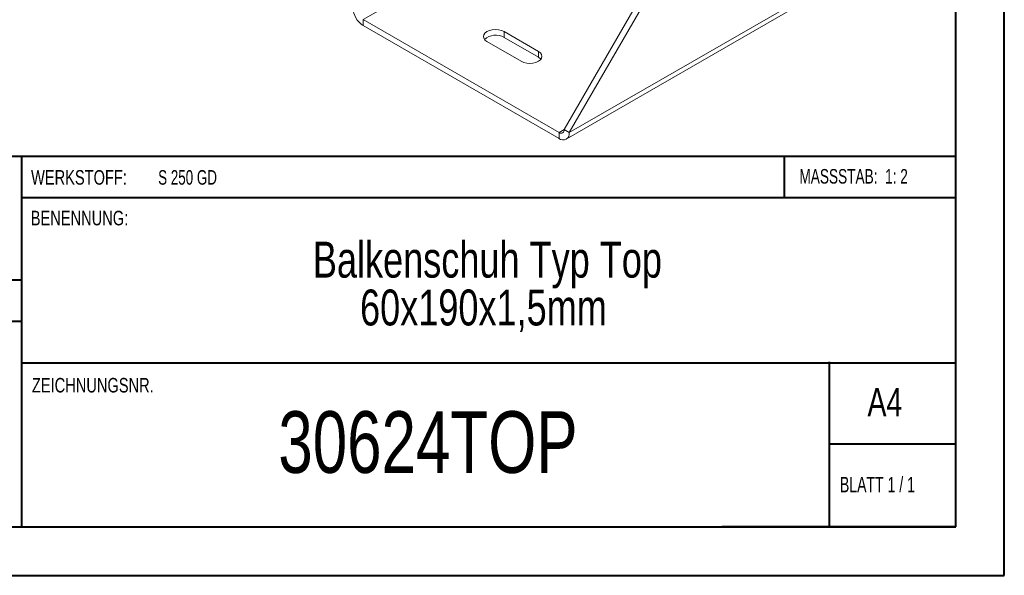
# Model space of a CAD drawing. Header units: millimetres. Extents: x 0 to 210, y 0 to 297.
# Tile 2 of 7: x 109 to 210, y 0 to 57. Entities that reach past the tile are written whole.
import ezdxf

# ---------------------------------------------------------------- set-up
doc = ezdxf.new("R2010")
doc.units = ezdxf.units.MM
doc.styles.add('SLDTEXTSTYLE0', font='TXT', dxfattribs={"width": 0.75})
doc.styles.add('SLDTEXTSTYLE1', font='TXT', dxfattribs={"width": 0.681818})
doc.styles.add('SLDTEXTSTYLE2', font='TXT', dxfattribs={"width": 0.7})
doc.styles.add('SLDTEXTSTYLE3', font='TXT', dxfattribs={"width": 0.6875})

# ---------------------------------------------------------------- blocks, each defined once
blk = doc.blocks.new('SW_NOTE_1')
at = {"color": 0, "linetype": 'Continuous', "lineweight": 0, "char_height": 3.7042, "attachment_point": 2, "style": 'SLDTEXTSTYLE0'}
for s, insert in [('Balkenschuh Typ Top', (24.66, 4.77)), ('60x190x1,5mm', (24.25, -0.16))]:
    blk.add_mtext(s, dxfattribs=dict(at, insert=insert))

msp = doc.modelspace()

# ---------------------------------------------------------------- linework, layer by layer
at = {"color": 7, "linetype": 'Continuous', "lineweight": 40}
for p, q in [((210.08, 0.21), (210.08, 297.21)), ((205.08, 5.21), (205.08, 292.21)), ((205.08, 43.37), (10.11, 43.37)), ((108.91, 43.37), (108.91, 5.12)), ((187.47, 39.12), (187.47, 43.37)), ((205.08, 39.12), (108.91, 39.12)), ((108.91, 30.62), (10.11, 30.62)), ((108.91, 26.37), (10.11, 26.37)), ((108.91, 22.12), (205.08, 22.12)), ((192.08, 5.21), (192.08, 22.21)), ((205.08, 13.71), (192.08, 13.71)), ((10.08, 5.21), (205.08, 5.21)), ((205.08, 5.21), (180.99, 5.21)), ((0.08, 0.21), (210.08, 0.21))]:
    msp.add_line(p, q, dxfattribs=at)
at = {"color": 7, "linetype": 'Continuous', "lineweight": 15}
for p, q in [((144.1, 57.46), (167.78, 71.13)), ((164.78, 46.13), (175.74, 65.11)), ((165.31, 45.82), (176.27, 64.81)), ((165, 45.14), (188.69, 58.81)), ((165.31, 45.82), (189, 59.5)), ((144.1, 57.46), (164.25, 45.82)), ((144.1, 57.46), (144.1, 56.85)), ((144.1, 56.85), (164.25, 45.21)), ((162.13, 54.19), (158.59, 56.23)), ((158.59, 55.62), (158.59, 56.23)), ((156.82, 55.21), (160.36, 53.17)), ((162.13, 53.58), (158.59, 55.62)), ((162.13, 53.58), (162.13, 54.19)), ((164.78, 46.13), (164.25, 45.82)), ((164.25, 45.82), (164.25, 45.21)), ((164.78, 46.13), (165.31, 45.82))]:
    msp.add_line(p, q, dxfattribs=at)
at = {"color": 7, "linetype": 'Continuous', "lineweight": 15, "flags": 128}
for points in [[(158.59, 56.23), (158.33, 56.35), (158.03, 56.42), (157.71, 56.45), (157.38, 56.42), (157.08, 56.35), (156.82, 56.23), (156.63, 56.08), (156.5, 55.91), (156.46, 55.72), (156.5, 55.54), (156.63, 55.36), (156.82, 55.21)], [(160.36, 53.17), (160.62, 53.06), (160.92, 52.99), (161.24, 52.96), (161.57, 52.99), (161.87, 53.06), (162.13, 53.17), (162.33, 53.32), (162.45, 53.5), (162.49, 53.68), (162.45, 53.87), (162.33, 54.04), (162.13, 54.19)], [(162.38, 53.38), (162.33, 53.43), (162.13, 53.58)]]:
    msp.add_lwpolyline(points, dxfattribs=at)
at = {"color": 7, "linetype": 'Continuous', "lineweight": 15}
for centre, radius, start, end in [((145.34, 58.79), 2.31, 182.6055, 237.3945), ((157.73, 54.12), 1.74, 60.1007, 131.4598), ((164.46, 46.08), 0.328, 230.7967, 9.214), ((164.66, 45.72), 0.655, 230.7967, 9.214)]:
    msp.add_arc(centre, radius, start, end, dxfattribs=at)

# ---------------------------------------------------------------- block references
at = {"color": 7, "linetype": 'Continuous', "lineweight": 0}
msp.add_blockref('SW_NOTE_1', (132.22, 29.82), dxfattribs=at)

# ---------------------------------------------------------------- texts
for s, insert, char_height, attachment_point, style in [('WERKSTOFF:', (109.91, 41.96), 1.5, 1, 'SLDTEXTSTYLE0'), ('S 250 GD', (122.99, 41.96), 1.5, 1, 'SLDTEXTSTYLE3'), ('MASSSTAB:  1: 2', (188.99, 42.07), 1.5, 1, 'SLDTEXTSTYLE2'), ('BENENNUNG:', (109.88, 37.77), 1.5, 1, 'SLDTEXTSTYLE0'), ('ZEICHNUNGSNR.', (110, 20.55), 1.5, 1, 'SLDTEXTSTYLE0'), ('A4', (196, 19.52), 2.91, 1, 'SLDTEXTSTYLE0'), ('30624TOP', (150.76, 17.12), 6.35, 2, 'SLDTEXTSTYLE0'), ('BLATT 1 / 1', (193.16, 10.36), 1.5875, 1, 'SLDTEXTSTYLE1')]:
    msp.add_mtext(s, dxfattribs=dict(at, insert=insert, char_height=char_height, attachment_point=attachment_point, style=style))

doc.saveas('drawing.dxf')
